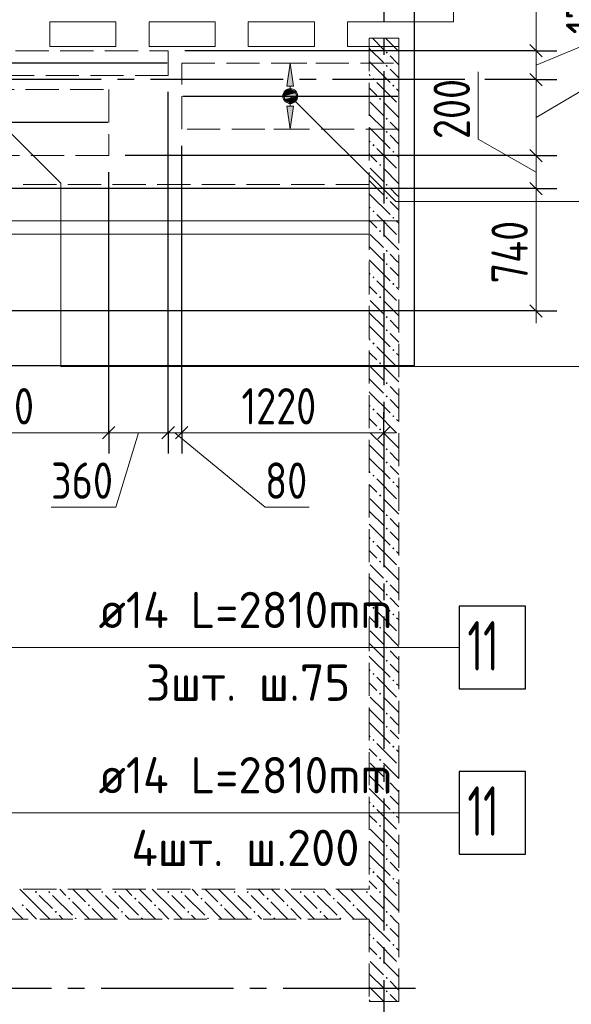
# Model space of a CAD drawing. Header units: millimetres. Extents: x 0 to 43617, y 0 to 29700.
# Tile 14 of 16: x 32869 to 36202, y 17854 to 23812. Entities that reach past the tile are written whole.
import ezdxf

# ---------------------------------------------------------------- set-up
doc = ezdxf.new("R2010")
doc.units = ezdxf.units.MM
doc.linetypes.add('______2', pattern=[270, 200, -70])
doc.linetypes.add('______5', pattern=[1100, 800, -100, 100, -100])
for name, color, linetype, lineweight in [('Standard', 7, 'Continuous', 25), ('ДОП Верх по Х', 7, 'Continuous', 25), ('ЖБ Балка Вышележаща', 7, 'Continuous', 35), ('ЖБ Балка Нижележащая', 7, 'Continuous', 35), ('ЖБ Перекрытие верхний уровень', 7, 'Continuous', 35), ('ЖБ Стена верхний уровень', 7, 'Continuous', 35), ('Оси', 40, '______5', 18), ('Позиционная метка номер позиции', 7, 'Continuous', 13), ('Примечания', 7, 'Continuous', 25)]:
    doc.layers.add(name, color=color, linetype=linetype, lineweight=lineweight)
doc.styles.add('GOST 2.304-81', font='txt')
doc.styles.add('ISOCPEUR', font='txt')

msp = doc.modelspace()

# ---------------------------------------------------------------- hatches: boundary and pattern name
at = {"layer": 'ДОП Верх по Х', "linetype": 'Continuous', "lineweight": 13, "transparency": 33554687}
for points in [[(34524, 23410), (34504, 23550), (34484, 23410)], [(34466.5, 23350), (34541.5, 23350), (34536.2, 23368.7)], [(34466.5, 23350), (34536.2, 23368.7), (34471.8, 23368.7)], [(34471.8, 23368.7), (34536.2, 23368.7), (34522.7, 23382.2)], [(34471.8, 23368.7), (34522.7, 23382.2), (34485.2, 23382.2)], [(34485.2, 23382.2), (34522.7, 23382.2), (34504, 23387.5)], [(34471.8, 23331.2), (34541.5, 23350), (34466.5, 23350)], [(34471.8, 23331.2), (34536.2, 23331.2), (34541.5, 23350)], [(34485.2, 23317.7), (34536.2, 23331.2), (34471.8, 23331.2)], [(34485.2, 23317.7), (34522.7, 23317.7), (34536.2, 23331.2)], [(34522.7, 23317.7), (34485.2, 23317.7), (34504, 23312.5)]]:
    msp.add_hatch(color=7, dxfattribs=at).paths.add_polyline_path(points)
msp.add_hatch(color=7, dxfattribs=at).paths.add_polyline_path([(34524, 23290), (34504, 23150), (34484, 23290)], flags=16)
at = {"layer": 'ЖБ Стена верхний уровень', "linetype": 'Continuous', "lineweight": 18, "transparency": 33554687}
for points in [[(35080.5, 23613.1), (35087, 23619.6), (35093.5, 23613.1), (35087, 23606.6)], [(35080.5, 23533.1), (35087, 23539.6), (35093.5, 23533.1), (35087, 23526.6)], [(35000.4, 23453.1), (35006.9, 23459.6), (35013.5, 23453.1), (35006.9, 23446.6)], [(35120.4, 23413.1), (35127, 23419.6), (35133.5, 23413.1), (35127, 23406.6)], [(35040.4, 23333.1), (35047, 23339.6), (35053.5, 23333.1), (35047, 23326.6)], [(35080.5, 23213.1), (35087, 23219.6), (35093.5, 23213.1), (35087, 23206.6)], [(35080.5, 23133.1), (35087, 23139.6), (35093.5, 23133.1), (35087, 23126.6)], [(35000.4, 23053.1), (35006.9, 23059.6), (35013.5, 23053.1), (35006.9, 23046.6)], [(35120.4, 23013.1), (35127, 23019.6), (35133.5, 23013.1), (35127, 23006.6)], [(35040.4, 22933.1), (35047, 22939.6), (35053.5, 22933.1), (35047, 22926.6)], [(35080.5, 22813.1), (35087, 22819.6), (35093.5, 22813.1), (35087, 22806.6)], [(35080.5, 22733.1), (35087, 22739.6), (35093.5, 22733.1), (35087, 22726.6)], [(35000.4, 22653.1), (35006.9, 22659.6), (35013.5, 22653.1), (35006.9, 22646.6)], [(35120.4, 22613.1), (35127, 22619.6), (35133.5, 22613.1), (35127, 22606.6)], [(35040.4, 22533.1), (35047, 22539.6), (35053.5, 22533.1), (35047, 22526.6)], [(35080.5, 22413.1), (35087, 22419.6), (35093.5, 22413.1), (35087, 22406.6)], [(35080.5, 22333.1), (35087, 22339.6), (35093.5, 22333.1), (35087, 22326.6)], [(35000.4, 22253.1), (35006.9, 22259.6), (35013.5, 22253.1), (35006.9, 22246.6)], [(35120.4, 22213.1), (35127, 22219.6), (35133.5, 22213.1), (35127, 22206.6)], [(35040.4, 22133.1), (35047, 22139.6), (35053.5, 22133.1), (35047, 22126.6)], [(35080.5, 22013.1), (35087, 22019.6), (35093.5, 22013.1), (35087, 22006.6)], [(35080.5, 21933.1), (35087, 21939.6), (35093.5, 21933.1), (35087, 21926.6)], [(35000.4, 21853.1), (35006.9, 21859.6), (35013.5, 21853.1), (35006.9, 21846.6)], [(35120.4, 21813.1), (35127, 21819.6), (35133.5, 21813.1), (35127, 21806.6)], [(35040.4, 21733.1), (35047, 21739.6), (35053.5, 21733.1), (35047, 21726.6)], [(35080.5, 21613.1), (35087, 21619.6), (35093.5, 21613.1), (35087, 21606.6)], [(35080.5, 21533.1), (35087, 21539.6), (35093.5, 21533.1), (35087, 21526.6)], [(35000.4, 21453.1), (35006.9, 21459.6), (35013.5, 21453.1), (35006.9, 21446.6)], [(35120.4, 21413.1), (35127, 21419.6), (35133.5, 21413.1), (35127, 21406.6)], [(35040.4, 21333.1), (35047, 21339.6), (35053.5, 21333.1), (35047, 21326.6)], [(35080.5, 21213.1), (35087, 21219.6), (35093.5, 21213.1), (35087, 21206.6)], [(35080.5, 21133.1), (35087, 21139.6), (35093.5, 21133.1), (35087, 21126.6)], [(35000.4, 21053.1), (35006.9, 21059.6), (35013.5, 21053.1), (35006.9, 21046.6)], [(35120.4, 21013.1), (35127, 21019.6), (35133.5, 21013.1), (35127, 21006.6)], [(35040.4, 20933.1), (35047, 20939.6), (35053.5, 20933.1), (35047, 20926.6)], [(35080.5, 20813.1), (35087, 20819.6), (35093.5, 20813.1), (35087, 20806.6)], [(35080.5, 20733.1), (35087, 20739.6), (35093.5, 20733.1), (35087, 20726.6)], [(35000.4, 20653.1), (35006.9, 20659.6), (35013.5, 20653.1), (35006.9, 20646.6)], [(35120.4, 20613.1), (35127, 20619.6), (35133.5, 20613.1), (35127, 20606.6)], [(35040.4, 20533.1), (35047, 20539.6), (35053.5, 20533.1), (35047, 20526.6)], [(35080.5, 20413.1), (35087, 20419.6), (35093.5, 20413.1), (35087, 20406.6)], [(35080.5, 20333.1), (35087, 20339.6), (35093.5, 20333.1), (35087, 20326.6)], [(35000.4, 20253.1), (35006.9, 20259.6), (35013.5, 20253.1), (35006.9, 20246.6)], [(35120.4, 20213.1), (35127, 20219.6), (35133.5, 20213.1), (35127, 20206.6)], [(35040.4, 20133.1), (35047, 20139.6), (35053.5, 20133.1), (35047, 20126.6)], [(35080.5, 20013.1), (35087, 20019.6), (35093.5, 20013.1), (35087, 20006.6)], [(35080.5, 19933.1), (35087, 19939.6), (35093.5, 19933.1), (35087, 19926.6)], [(35000.4, 19853.1), (35006.9, 19859.6), (35013.5, 19853.1), (35006.9, 19846.6)], [(35120.4, 19813.1), (35127, 19819.6), (35133.5, 19813.1), (35127, 19806.6)], [(35040.4, 19733.1), (35047, 19739.6), (35053.5, 19733.1), (35047, 19726.6)], [(35080.5, 19613.1), (35087, 19619.6), (35093.5, 19613.1), (35087, 19606.6)], [(35080.5, 19533.1), (35087, 19539.6), (35093.5, 19533.1), (35087, 19526.6)], [(35000.4, 19453.1), (35006.9, 19459.6), (35013.5, 19453.1), (35006.9, 19446.6)], [(35120.4, 19413.1), (35127, 19419.6), (35133.5, 19413.1), (35127, 19406.6)], [(35040.4, 19333.1), (35047, 19339.6), (35053.5, 19333.1), (35047, 19326.6)], [(35080.5, 19213.1), (35087, 19219.6), (35093.5, 19213.1), (35087, 19206.6)], [(35080.5, 19133.1), (35087, 19139.6), (35093.5, 19133.1), (35087, 19126.6)], [(35000.4, 19053.1), (35006.9, 19059.6), (35013.5, 19053.1), (35006.9, 19046.6)], [(35120.4, 19013.1), (35127, 19019.6), (35133.5, 19013.1), (35127, 19006.6)], [(35040.4, 18933.1), (35047, 18939.6), (35053.5, 18933.1), (35047, 18926.6)], [(35080.5, 18813.1), (35087, 18819.6), (35093.5, 18813.1), (35087, 18806.6)], [(35080.5, 18733.1), (35087, 18739.6), (35093.5, 18733.1), (35087, 18726.6)], [(35000.4, 18653.1), (35006.9, 18659.6), (35013.5, 18653.1), (35006.9, 18646.6)], [(35120.4, 18613.1), (35127, 18619.6), (35133.5, 18613.1), (35127, 18606.6)], [(32960.4, 18533.1), (32967, 18539.6), (32973.5, 18533.1), (32967, 18526.6)], [(33040.4, 18533.1), (33047, 18539.6), (33053.5, 18533.1), (33047, 18526.6)], [(33360.4, 18533.1), (33367, 18539.6), (33373.5, 18533.1), (33367, 18526.6)], [(33440.4, 18533.1), (33447, 18539.6), (33453.5, 18533.1), (33447, 18526.6)], [(33760.4, 18533.1), (33767, 18539.6), (33773.5, 18533.1), (33767, 18526.6)], [(33840.4, 18533.1), (33847, 18539.6), (33853.5, 18533.1), (33847, 18526.6)], [(34160.4, 18533.1), (34167, 18539.6), (34173.5, 18533.1), (34167, 18526.6)], [(34240.4, 18533.1), (34247, 18539.6), (34253.5, 18533.1), (34247, 18526.6)], [(34560.5, 18533.1), (34567, 18539.6), (34573.5, 18533.1), (34567, 18526.6)], [(34640.4, 18533.1), (34647, 18539.6), (34653.5, 18533.1), (34647, 18526.6)], [(34960.5, 18533.1), (34967, 18539.6), (34973.5, 18533.1), (34967, 18526.6)], [(35040.4, 18533.1), (35047, 18539.6), (35053.5, 18533.1), (35047, 18526.6)], [(33160.4, 18493.1), (33167, 18499.6), (33173.5, 18493.1), (33167, 18486.6)], [(33560.4, 18493.1), (33567, 18499.6), (33573.5, 18493.1), (33567, 18486.6)], [(33960.4, 18493.1), (33967, 18499.6), (33973.5, 18493.1), (33967, 18486.6)], [(34360.4, 18493.1), (34367, 18499.6), (34373.5, 18493.1), (34367, 18486.6)], [(34760.5, 18493.1), (34767, 18499.6), (34773.5, 18493.1), (34767, 18486.6)], [(32880.5, 18453.1), (32887, 18459.6), (32893.5, 18453.1), (32887, 18446.6)], [(33080.5, 18413.1), (33087, 18419.6), (33093.5, 18413.1), (33087, 18406.6)], [(33280.5, 18453.1), (33287, 18459.6), (33293.5, 18453.1), (33287, 18446.6)], [(33480.5, 18413.1), (33487, 18419.6), (33493.5, 18413.1), (33487, 18406.6)], [(33680.5, 18453.1), (33687, 18459.6), (33693.5, 18453.1), (33687, 18446.6)], [(33880.5, 18413.1), (33887, 18419.6), (33893.5, 18413.1), (33887, 18406.6)], [(34080.5, 18453.1), (34087, 18459.6), (34093.5, 18453.1), (34087, 18446.6)], [(34280.5, 18413.1), (34287, 18419.6), (34293.5, 18413.1), (34287, 18406.6)], [(34480.5, 18453.1), (34487, 18459.6), (34493.5, 18453.1), (34487, 18446.6)], [(34680.5, 18413.1), (34687, 18419.6), (34693.5, 18413.1), (34687, 18406.6)], [(34880.5, 18453.1), (34887, 18459.6), (34893.5, 18453.1), (34887, 18446.6)], [(35080.5, 18413.1), (35087, 18419.6), (35093.5, 18413.1), (35087, 18406.6)], [(33200.5, 18373.1), (33206.9, 18379.6), (33213.5, 18373.1), (33210.3, 18370), (33203.6, 18370)], [(33600.5, 18373.1), (33606.9, 18379.6), (33613.5, 18373.1), (33610.3, 18370), (33603.6, 18370)], [(34000.5, 18373.1), (34006.9, 18379.6), (34013.5, 18373.1), (34010.3, 18370), (34003.6, 18370)], [(34400.5, 18373.1), (34406.9, 18379.6), (34413.5, 18373.1), (34410.3, 18370), (34403.6, 18370)], [(34800.5, 18373.1), (34806.9, 18379.6), (34813.5, 18373.1), (34810.3, 18370), (34803.6, 18370)], [(35080.5, 18333.1), (35087, 18339.6), (35093.5, 18333.1), (35087, 18326.6)], [(35000.4, 18253.1), (35006.9, 18259.6), (35013.5, 18253.1), (35006.9, 18246.6)], [(35120.4, 18213.1), (35127, 18219.6), (35133.5, 18213.1), (35127, 18206.6)], [(35040.4, 18133.1), (35047, 18139.6), (35053.5, 18133.1), (35047, 18126.6)], [(35080.5, 18013.1), (35087, 18019.6), (35093.5, 18013.1), (35087, 18006.6)], [(35080.5, 17933.1), (35087, 17939.6), (35093.5, 17933.1), (35087, 17926.6)]]:
    msp.add_hatch(color=7, dxfattribs=at).paths.add_polyline_path(points, flags=16)
at = {"layer": 'Позиционная метка номер позиции', "linetype": 'Continuous', "lineweight": 13, "transparency": 33554687}
for points in [[(34460.7, 23361.5), (34492.5, 23393.3), (34472.2, 23381.8)], [(34492.5, 23393.3), (34460.7, 23361.5), (34460.7, 23338.5)], [(34492.5, 23393.3), (34460.7, 23338.5), (34515.4, 23393.3)], [(34515.4, 23393.3), (34460.7, 23338.5), (34472.2, 23318.2)], [(34515.4, 23393.3), (34472.2, 23318.2), (34535.8, 23381.8)], [(34535.8, 23381.8), (34472.2, 23318.2), (34492.5, 23306.7)], [(34535.8, 23381.8), (34492.5, 23306.7), (34547.3, 23361.5)], [(34547.3, 23361.5), (34492.5, 23306.7), (34515.4, 23306.7)], [(34547.3, 23361.5), (34515.4, 23306.7), (34547.3, 23338.5)], [(34547.3, 23338.5), (34515.4, 23306.7), (34535.8, 23318.2)]]:
    msp.add_hatch(color=7, dxfattribs=at).paths.add_polyline_path(points)

# ---------------------------------------------------------------- linework, layer by layer
at = {"layer": 'Standard', "color": 7, "linetype": 'Continuous', "lineweight": 13, "transparency": 33554687}
for p, q in [((35990, 23625), (35990, 24650)), ((35990, 23220), (36840, 23725)), ((35990, 23537.5), (36440, 23725)), ((35990, 23450), (35990, 23625)), ((35640, 23090), (35640, 23496.6)), ((35990, 22990), (35990, 23450)), ((35990, 22890), (35640, 23090)), ((35990, 22790), (35990, 22990)), ((35990, 22050), (35990, 21975)), ((33406.3, 21313), (32094.3, 21313)), ((33586.2, 21313), (33448.9, 20863)), ((33807, 21313), (34351.4, 20863)), ((35070, 21313), (35145, 21313)), ((33448.9, 20863), (33057.9, 20863)), ((34351.4, 20863), (34617.3, 20863))]:
    msp.add_line(p, q, dxfattribs=at)
at = {"layer": 'Standard', "color": 7, "linetype": 'Continuous', "lineweight": 25, "transparency": 33554687}
for p, q in [((36027.5, 23587.5), (35952.5, 23662.5)), ((36027.5, 23412.5), (35952.5, 23487.5)), ((36027.5, 22952.5), (35952.5, 23027.5)), ((36027.5, 22752.5), (35952.5, 22827.5)), ((36027.5, 22012.5), (35952.5, 22087.5)), ((33443.8, 21350.5), (33368.8, 21275.5)), ((33803.5, 21350.5), (33728.5, 21275.5)), ((33885.5, 21350.5), (33810.5, 21275.5)), ((35107.5, 21350.5), (35032.5, 21275.5))]:
    msp.add_line(p, q, dxfattribs=at)
at = {"layer": 'Standard', "color": 251, "linetype": 'Continuous', "lineweight": -3, "true_color": 0x656565, "transparency": 33554687}
for p, q in [((35990, 23625), (35865, 23625)), ((35990, 23625), (36115, 23625)), ((35990, 23450), (35865, 23450)), ((35990, 23450), (36115, 23450)), ((35990, 22990), (35865, 22990)), ((35990, 22990), (36115, 22990)), ((35990, 22790), (35865, 22790)), ((35990, 22790), (36115, 22790)), ((35990, 22050), (31986, 22050)), ((35990, 22050), (35865, 22050)), ((35990, 22050), (36115, 22050)), ((33406.3, 21313), (33406.3, 21438)), ((33766, 21313), (33766, 21438)), ((33848, 21313), (33848, 21438)), ((35070, 21313), (35070, 21438)), ((33406.3, 21313), (33406.3, 21188)), ((33766, 21313), (33766, 21188)), ((33848, 21313), (33848, 21188)), ((35070, 21313), (35070, 21188)), ((35070, 21313), (35070, 21313))]:
    msp.add_line(p, q, dxfattribs=at)
at = {"layer": 'Standard', "color": 254, "linetype": 'Continuous', "lineweight": 25, "true_color": 0xc4c4ff, "transparency": 33554687}
msp.add_lwpolyline([(5701, 21719), (35254, 21719), (35254, 25231), (5701, 25231), (5701, 21719)], dxfattribs=at)
at = {"layer": 'Standard', "color": 251, "linetype": 'Continuous', "lineweight": -3, "true_color": 0x656565, "transparency": 33554687}
for points in [[(35990, 23625), (35973, 23625), (35973, 23625), (35806, 23625), (35806, 23625), (35724.9, 23625), (35724.9, 23625), (33866, 23625)], [(35990, 23450), (35973, 23450), (35973, 23450), (35826.3, 23450), (35826.3, 23450), (35755, 23450), (35755, 23450), (35679.1, 23450)], [(33766, 21313), (33766, 21330), (33766, 21330), (33766, 21330), (33766, 21330), (33766, 21330), (33766, 21330), (33766, 21330), (33766, 21330), (33766, 21330), (33766, 21330), (33766, 23375)], [(33848, 21313), (33848, 21330), (33848, 21330), (33848, 21330), (33848, 21330), (33848, 21330), (33848, 21330), (33848, 21330), (33848, 21330), (33848, 21330), (33848, 21330), (33848, 23050)], [(35990, 22990), (35973, 22990), (35973, 22990), (35879.6, 22990), (35879.6, 22990), (35834.2, 22990), (35834.2, 22990), (35649.8, 22990), (35649.8, 22990), (33506.3, 22990)], [(33406.3, 21313), (33406.3, 21330), (33406.3, 21330), (33406.3, 21330), (33406.3, 21330), (33406.3, 21330), (33406.3, 21330), (33406.3, 21330), (33406.3, 21330), (33406.3, 21330), (33406.3, 21330), (33406.3, 22890)], [(35990, 22790), (35973, 22790), (35973, 22790), (35902.7, 22790), (35902.7, 22790), (35868.6, 22790), (35868.6, 22790), (35730, 22790), (35730, 22790), (31044.3, 22790)]]:
    msp.add_lwpolyline(points, dxfattribs=at)
at = {"layer": 'Standard', "color": 7, "linetype": 'Continuous', "lineweight": 13, "transparency": 33554687}
for points in [[(35990, 22050), (35990, 22155.6), (35990, 22155.6), (35990, 22175.9), (35990, 22175.9), (35990, 22237.4), (35990, 22237.4), (35990, 22790)], [(33766, 21313), (33629.6, 21313), (33629.6, 21313), (33499.8, 21313), (33499.8, 21313), (33456.2, 21313), (33456.2, 21313), (33406.3, 21313)], [(33848, 21313), (33776.9, 21313), (33776.9, 21313), (33766, 21313)], [(35070, 21313), (34111.1, 21313), (34111.1, 21313), (33999, 21313), (33999, 21313), (33919, 21313), (33919, 21313), (33848, 21313)]]:
    msp.add_lwpolyline(points, dxfattribs=at)
at = {"layer": 'ДОП Верх по Х', "color": 7, "linetype": 'Continuous', "lineweight": 25, "transparency": 33554687}
for p, q in [((33759, 23550), (30961, 23550)), ((33854, 23350), (35154, 23350)), ((33400.3, 23190), (32100.3, 23190))]:
    msp.add_line(p, q, dxfattribs=at)
at = {"layer": 'ДОП Верх по Х', "color": 251, "linetype": 'Continuous', "lineweight": 13, "true_color": 0x494949, "transparency": 33554687}
for p, q in [((34504, 23550), (34404, 23550)), ((34504, 23550), (34484, 23410)), ((34524, 23410), (34504, 23550)), ((34504, 23550), (34604, 23550)), ((34504, 23550), (34504, 23550)), ((34484, 23410), (34524, 23410)), ((34504, 23380), (34504, 23410)), ((34466.5, 23350), (34466.5, 23350)), ((34504, 23290), (34504, 23320)), ((34541.5, 23350), (34541.5, 23350)), ((34504, 23150), (34484, 23290)), ((34484, 23290), (34524, 23290)), ((34524, 23290), (34504, 23150)), ((34504, 23150), (34404, 23150)), ((34504, 23150), (34604, 23150)), ((34504, 23150), (34504, 23150))]:
    msp.add_line(p, q, dxfattribs=at)
at = {"layer": 'ДОП Верх по Х', "color": 7, "linetype": 'Continuous', "lineweight": 13, "transparency": 33554687}
for p, q in [((33325, 20013), (35389, 20013)), ((33325, 19013), (35389, 19013))]:
    msp.add_line(p, q, dxfattribs=at)
at = {"layer": 'ДОП Верх по Х', "color": 7, "linetype": 'Continuous', "lineweight": 25, "transparency": 33554687}
for points in [[(35525, 19763), (35925, 19763), (35925, 20263), (35525, 20263), (35525, 19763)], [(35525, 18763), (35925, 18763), (35925, 19263), (35525, 19263), (35525, 18763)]]:
    msp.add_lwpolyline(points, dxfattribs=at)
at = {"layer": 'ДОП Верх по Х', "color": 251, "linetype": 'Continuous', "lineweight": 13, "true_color": 0x494949, "transparency": 33554687}
msp.add_circle((34504, 23350), 37.5, dxfattribs=at)
at = {"layer": 'ЖБ Балка Вышележаща', "color": 7, "linetype": 'Continuous', "lineweight": 18, "transparency": 33554687}
for p, q in [((34980, 22515), (34980, 22595)), ((32450, 22515), (34980, 22515))]:
    msp.add_line(p, q, dxfattribs=at)
at = {"layer": 'ЖБ Балка Нижележащая', "color": 251, "linetype": '______2', "lineweight": 18, "true_color": 0x656565, "transparency": 33554687}
for p, q in [((34980, 22815), (32450, 22815)), ((34980, 22595), (34980, 22815))]:
    msp.add_line(p, q, dxfattribs=at)
at = {"layer": 'ЖБ Перекрытие верхний уровень', "color": 7, "linetype": 'Continuous', "lineweight": 18, "transparency": 33554687}
for p, q in [((35490, 23800), (35490, 25400)), ((33050, 23650), (33050, 23800)), ((33050, 23800), (33450, 23800)), ((33450, 23800), (33450, 23650)), ((33650, 23650), (33650, 23800)), ((33650, 23800), (34050, 23800)), ((34050, 23800), (34050, 23650)), ((34250, 23650), (34250, 23800)), ((34250, 23800), (34650, 23800)), ((34650, 23800), (34650, 23650)), ((34850, 23650), (34850, 23800)), ((34850, 23800), (35490, 23800)), ((33450, 23650), (33050, 23650)), ((34050, 23650), (33650, 23650)), ((34650, 23650), (34250, 23650)), ((35160, 23650), (34850, 23650)), ((35160, 22595), (35160, 23650)), ((32450, 22595), (35160, 22595))]:
    msp.add_line(p, q, dxfattribs=at)
at = {"layer": 'ЖБ Стена верхний уровень', "color": 251, "linetype": '______2', "lineweight": 13, "true_color": 0x656565, "transparency": 33554687}
for p, q in [((34980, 23700), (34980, 18550)), ((35160, 23700), (34980, 23700)), ((35160, 17870), (35160, 23700)), ((34980, 18550), (32450, 18550)), ((32450, 18370), (34980, 18370)), ((34980, 18370), (34980, 17870)), ((34980, 17870), (35160, 17870))]:
    msp.add_line(p, q, dxfattribs=at)
at = {"layer": 'ЖБ Стена верхний уровень', "color": 9, "linetype": 'Continuous', "lineweight": 18, "true_color": 0xc7c7c7, "transparency": 33554687}
for p, q in [((35000.1, 23700), (35067, 23633.1)), ((35080.1, 23700), (35160, 23620.1)), ((34987, 23633.1), (34980, 23640.1)), ((34987, 23633.1), (35067, 23553.1)), ((34980, 23560.1), (34987, 23553.1)), ((34987, 23553.1), (35106.9, 23433.1)), ((35147, 23553.1), (35106.9, 23593.1)), ((35160, 23540.1), (35147, 23553.1)), ((34980, 23480.1), (34987, 23473.1)), ((35106.9, 23513.1), (35160, 23460.1)), ((35027, 23433.1), (35147, 23313.1)), ((34987, 23393.1), (34980, 23400.1)), ((35027, 23353.1), (34987, 23393.1)), ((35147, 23393.1), (35160, 23380.1)), ((34987, 23313.1), (35067, 23233.1)), ((35067, 23313.1), (35160, 23220.1)), ((34987, 23233.1), (34980, 23240.1)), ((34987, 23233.1), (35067, 23153.1)), ((35147, 23153.1), (35106.9, 23193.1)), ((34980, 23160.1), (34987, 23153.1)), ((34987, 23153.1), (35106.9, 23033.1)), ((35160, 23140.1), (35147, 23153.1)), ((34980, 23080.1), (34987, 23073.1)), ((35106.9, 23113.1), (35160, 23060.1)), ((35027, 23033.1), (35147, 22913.1)), ((34987, 22993.1), (34980, 23000.1)), ((35027, 22953.1), (34987, 22993.1)), ((35147, 22993.1), (35160, 22980.1)), ((34987, 22913.1), (35067, 22833.1)), ((35067, 22913.1), (35160, 22820.1)), ((34987, 22833.1), (34980, 22840.1)), ((34987, 22833.1), (35067, 22753.1)), ((35147, 22753.1), (35106.9, 22793.1)), ((34980, 22760.1), (34987, 22753.1)), ((34987, 22753.1), (35106.9, 22633.1)), ((35106.9, 22713.1), (35160, 22660.1)), ((35160, 22740.1), (35147, 22753.1)), ((34980, 22680.1), (34987, 22673.1)), ((34987, 22593.1), (34980, 22600.1)), ((35027, 22553.1), (34987, 22593.1)), ((35027, 22633.1), (35147, 22513.1)), ((35147, 22593.1), (35160, 22580.1)), ((34987, 22513.1), (35067, 22433.1)), ((35067, 22513.1), (35160, 22420.1)), ((34987, 22433.1), (34980, 22440.1)), ((34987, 22433.1), (35067, 22353.1)), ((34980, 22360.1), (34987, 22353.1)), ((34987, 22353.1), (35106.9, 22233.1)), ((35147, 22353.1), (35106.9, 22393.1)), ((35160, 22340.1), (35147, 22353.1)), ((35106.9, 22313.1), (35160, 22260.1)), ((34980, 22280.1), (34987, 22273.1)), ((35027, 22233.1), (35147, 22113.1)), ((34987, 22193.1), (34980, 22200.1)), ((35027, 22153.1), (34987, 22193.1)), ((35147, 22193.1), (35160, 22180.1)), ((34987, 22113.1), (35067, 22033.1)), ((35067, 22113.1), (35160, 22020.1)), ((34987, 22033.1), (34980, 22040.1)), ((34987, 22033.1), (35067, 21953.1)), ((35147, 21953.1), (35106.9, 21993.1)), ((34980, 21960.1), (34987, 21953.1)), ((34987, 21953.1), (35106.9, 21833.1)), ((35160, 21940.1), (35147, 21953.1)), ((34980, 21880.1), (34987, 21873.1)), ((35106.9, 21913.1), (35160, 21860.1)), ((35027, 21833.1), (35147, 21713.1)), ((34987, 21793.1), (34980, 21800.1)), ((35027, 21753.1), (34987, 21793.1)), ((35147, 21793.1), (35160, 21780.1)), ((34987, 21713.1), (35067, 21633.1)), ((35067, 21713.1), (35160, 21620.1)), ((34987, 21633.1), (34980, 21640.1)), ((34987, 21633.1), (35067, 21553.1)), ((35147, 21553.1), (35106.9, 21593.1)), ((34980, 21560.1), (34987, 21553.1)), ((34987, 21553.1), (35106.9, 21433.1)), ((35106.9, 21513.1), (35160, 21460.1)), ((35160, 21540.1), (35147, 21553.1)), ((34980, 21480.1), (34987, 21473.1)), ((34987, 21393.1), (34980, 21400.1)), ((35027, 21353.1), (34987, 21393.1)), ((35027, 21433.1), (35147, 21313.1)), ((35147, 21393.1), (35160, 21380.1)), ((34987, 21313.1), (35067, 21233.1)), ((35067, 21313.1), (35160, 21220.1)), ((34987, 21233.1), (34980, 21240.1)), ((34987, 21233.1), (35067, 21153.1)), ((34980, 21160.1), (34987, 21153.1)), ((35147, 21153.1), (35106.9, 21193.1)), ((34987, 21153.1), (35106.9, 21033.1)), ((35106.9, 21113.1), (35160, 21060.1)), ((35160, 21140.1), (35147, 21153.1)), ((34980, 21080.1), (34987, 21073.1)), ((34987, 20993.1), (34980, 21000.1)), ((35027, 20953.1), (34987, 20993.1)), ((35027, 21033.1), (35147, 20913.1)), ((35147, 20993.1), (35160, 20980.1)), ((34987, 20913.1), (35067, 20833.1)), ((35067, 20913.1), (35160, 20820.1)), ((34987, 20833.1), (34980, 20840.1)), ((34987, 20833.1), (35067, 20753.1)), ((34980, 20760.1), (34987, 20753.1)), ((34987, 20753.1), (35106.9, 20633.1)), ((35147, 20753.1), (35106.9, 20793.1)), ((35160, 20740.1), (35147, 20753.1)), ((34980, 20680.1), (34987, 20673.1)), ((35106.9, 20713.1), (35160, 20660.1)), ((35027, 20633.1), (35147, 20513.1)), ((34987, 20593.1), (34980, 20600.1)), ((35027, 20553.1), (34987, 20593.1)), ((35147, 20593.1), (35160, 20580.1)), ((34987, 20513.1), (35067, 20433.1)), ((35067, 20513.1), (35160, 20420.1)), ((34987, 20433.1), (34980, 20440.1)), ((34987, 20433.1), (35067, 20353.1)), ((35147, 20353.1), (35106.9, 20393.1)), ((34980, 20360.1), (34987, 20353.1)), ((34987, 20353.1), (35106.9, 20233.1)), ((35160, 20340.1), (35147, 20353.1)), ((34980, 20280.1), (34987, 20273.1)), ((35106.9, 20313.1), (35160, 20260.1)), ((35027, 20233.1), (35147, 20113.1)), ((34987, 20193.1), (34980, 20200.1)), ((35027, 20153.1), (34987, 20193.1)), ((35147, 20193.1), (35160, 20180.1)), ((34987, 20113.1), (35067, 20033.1)), ((35067, 20113.1), (35160, 20020.1)), ((34987, 20033.1), (34980, 20040.1)), ((34987, 20033.1), (35067, 19953.1)), ((35147, 19953.1), (35106.9, 19993.1)), ((34980, 19960.1), (34987, 19953.1)), ((34987, 19953.1), (35106.9, 19833.1)), ((35106.9, 19913.1), (35160, 19860.1)), ((35160, 19940.1), (35147, 19953.1)), ((34980, 19880.1), (34987, 19873.1)), ((34987, 19793.1), (34980, 19800.1)), ((35027, 19753.1), (34987, 19793.1)), ((35027, 19833.1), (35147, 19713.1)), ((35147, 19793.1), (35160, 19780.1)), ((34987, 19713.1), (35067, 19633.1)), ((35067, 19713.1), (35160, 19620.1)), ((34987, 19633.1), (34980, 19640.1)), ((34987, 19633.1), (35067, 19553.1)), ((34980, 19560.1), (34987, 19553.1)), ((34987, 19553.1), (35106.9, 19433.1)), ((35147, 19553.1), (35106.9, 19593.1)), ((35160, 19540.1), (35147, 19553.1)), ((35106.9, 19513.1), (35160, 19460.1)), ((34980, 19480.1), (34987, 19473.1)), ((35027, 19433.1), (35147, 19313.1)), ((34987, 19393.1), (34980, 19400.1)), ((35027, 19353.1), (34987, 19393.1)), ((35147, 19393.1), (35160, 19380.1)), ((34987, 19313.1), (35067, 19233.1)), ((35067, 19313.1), (35160, 19220.1)), ((34987, 19233.1), (34980, 19240.1)), ((34987, 19233.1), (35067, 19153.1)), ((35147, 19153.1), (35106.9, 19193.1)), ((34980, 19160.1), (34987, 19153.1)), ((34987, 19153.1), (35106.9, 19033.1)), ((35160, 19140.1), (35147, 19153.1)), ((34980, 19080.1), (34987, 19073.1)), ((35106.9, 19113.1), (35160, 19060.1)), ((35027, 19033.1), (35147, 18913.1)), ((34987, 18993.1), (34980, 19000.1)), ((35027, 18953.1), (34987, 18993.1)), ((35147, 18993.1), (35160, 18980.1)), ((34987, 18913.1), (35067, 18833.1)), ((35067, 18913.1), (35160, 18820.1)), ((34987, 18833.1), (34980, 18840.1)), ((34987, 18833.1), (35067, 18753.1)), ((35147, 18753.1), (35106.9, 18793.1)), ((34980, 18760.1), (34987, 18753.1)), ((34987, 18753.1), (35106.9, 18633.1)), ((35106.9, 18713.1), (35160, 18660.1)), ((35160, 18740.1), (35147, 18753.1)), ((34980, 18680.1), (34987, 18673.1)), ((34987, 18593.1), (34980, 18600.1)), ((35027, 18553.1), (34987, 18593.1)), ((35027, 18633.1), (35147, 18513.1)), ((35147, 18593.1), (35160, 18580.1)), ((32987, 18433.1), (32870.1, 18550)), ((33110.1, 18550), (33147, 18513.1)), ((33190.1, 18550), (33267, 18473.1)), ((33387, 18433.1), (33270.1, 18550)), ((33510.1, 18550), (33547, 18513.1)), ((33590.1, 18550), (33667, 18473.1)), ((33787, 18433.1), (33670.1, 18550)), ((33910.1, 18550), (33947, 18513.1)), ((33990.1, 18550), (34067, 18473.1)), ((34187, 18433.1), (34070.1, 18550)), ((34310.1, 18550), (34347, 18513.1)), ((34390.1, 18550), (34467, 18473.1)), ((34587, 18433.1), (34470.1, 18550)), ((34710.1, 18550), (34747, 18513.1)), ((34790.1, 18550), (34867, 18473.1)), ((34980, 18440.1), (34870.1, 18550)), ((32890.1, 18370), (32787, 18473.1)), ((32987, 18513.1), (33067, 18433.1)), ((33067, 18513.1), (33187, 18393.1)), ((33290.1, 18370), (33187, 18473.1)), ((33387, 18513.1), (33467, 18433.1)), ((33467, 18513.1), (33587, 18393.1)), ((33690.1, 18370), (33587, 18473.1)), ((33787, 18513.1), (33867, 18433.1)), ((33867, 18513.1), (33987, 18393.1)), ((34090.1, 18370), (33987, 18473.1)), ((34187, 18513.1), (34267, 18433.1)), ((34267, 18513.1), (34387, 18393.1)), ((34490.1, 18370), (34387, 18473.1)), ((34587, 18513.1), (34667, 18433.1)), ((34667, 18513.1), (34787, 18393.1)), ((34890.1, 18370), (34787, 18473.1)), ((34987, 18513.1), (35067, 18433.1)), ((35067, 18513.1), (35160, 18420.1)), ((32906.9, 18433.1), (32970.1, 18370)), ((32987, 18433.1), (33050.1, 18370)), ((33306.9, 18433.1), (33370.1, 18370)), ((33387, 18433.1), (33450.1, 18370)), ((33706.9, 18433.1), (33770.1, 18370)), ((33787, 18433.1), (33850.1, 18370)), ((34106.9, 18433.1), (34170.1, 18370)), ((34187, 18433.1), (34250.1, 18370)), ((34506.9, 18433.1), (34570.1, 18370)), ((34587, 18433.1), (34650.1, 18370)), ((34906.9, 18433.1), (34970.1, 18370)), ((34987, 18433.1), (34980, 18440.1)), ((34987, 18433.1), (35067, 18353.1)), ((33130.1, 18370), (33106.9, 18393.1)), ((33530.1, 18370), (33506.9, 18393.1)), ((33930.1, 18370), (33906.9, 18393.1)), ((34330.1, 18370), (34306.9, 18393.1)), ((34730.1, 18370), (34706.9, 18393.1)), ((34980, 18360.1), (34987, 18353.1)), ((34987, 18353.1), (35106.9, 18233.1)), ((35147, 18353.1), (35106.9, 18393.1)), ((35160, 18340.1), (35147, 18353.1)), ((35106.9, 18313.1), (35160, 18260.1)), ((34980, 18280.1), (34987, 18273.1)), ((34987, 18193.1), (34980, 18200.1)), ((35027, 18153.1), (34987, 18193.1)), ((35027, 18233.1), (35147, 18113.1)), ((35147, 18193.1), (35160, 18180.1)), ((34987, 18113.1), (35067, 18033.1)), ((35067, 18113.1), (35160, 18020.1)), ((34987, 18033.1), (34980, 18040.1)), ((34987, 18033.1), (35067, 17953.1)), ((34980, 17960.1), (34987, 17953.1)), ((34987, 17953.1), (35070.1, 17870)), ((35147, 17953.1), (35106.9, 17993.1)), ((35160, 17940.1), (35147, 17953.1)), ((34980, 17880.1), (34987, 17873.1)), ((35106.9, 17913.1), (35150.1, 17870))]:
    msp.add_line(p, q, dxfattribs=at)
at = {"layer": 'Оси', "color": 8, "linetype": '______5', "lineweight": -3, "transparency": 33554687}
for p, q in [((35070, 25700), (35070, 15450)), ((35560, 23450), (3600, 23450)), ((35560, 23450), (3600, 23450)), ((35260, 17950), (3600, 17950))]:
    msp.add_line(p, q, dxfattribs=at)
at = {"layer": 'Позиционная метка номер позиции', "color": 7, "linetype": 'Continuous', "lineweight": 13, "transparency": 33554687}
for p, q in [((34472.2, 23381.8), (34472.2, 23381.8)), ((34535.8, 23381.8), (34535.8, 23381.8)), ((34472.2, 23318.2), (34472.2, 23318.2)), ((34535.8, 23318.2), (34535.8, 23318.2))]:
    msp.add_line(p, q, dxfattribs=at)
for points in [[(31761, 23550), (32636.4, 22674.7), (32636.4, 20013), (35525, 20013)], [(34504, 23350), (35141, 22713), (38490, 22713)], [(32750.3, 23190), (33118, 22822.3), (33118, 21713), (38490, 21713)], [(31350, 22450), (31806.7, 21993.3), (31806.7, 19013), (35525, 19013)]]:
    msp.add_lwpolyline(points, dxfattribs=at)
msp.add_circle((34504, 23350), 45, dxfattribs=at)
at = {"layer": 'Примечания', "color": 7, "linetype": '______2', "lineweight": 18, "transparency": 33554687}
for p, q in [((30954, 23625), (33766, 23625)), ((33766, 23625), (33766, 23475)), ((33848, 23150), (33848, 23550)), ((33848, 23550), (35160, 23550)), ((35160, 23550), (35160, 23150)), ((33766, 23475), (30954, 23475)), ((32094.3, 23390), (33406.3, 23390)), ((33406.3, 23390), (33406.3, 22990)), ((35160, 23150), (33848, 23150)), ((33406.3, 22990), (32094.3, 22990))]:
    msp.add_line(p, q, dxfattribs=at)

# ---------------------------------------------------------------- texts
at = {"layer": 'Standard', "color": 7, "linetype": 'Continuous', "lineweight": 25, "transparency": 33554687, "char_height": 220, "attachment_point": 7, "rotation": 90, "style": 'GOST 2.304-81'}
for s, insert, width in [('175', (36390, 23725), 469.509), ('200', (35590, 23090), 531.96), ('740', (35940, 22216.7), 531.96)]:
    msp.add_mtext(s, dxfattribs=dict(at, insert=insert, width=width))
at = {"layer": 'Standard', "color": 7, "linetype": 'Continuous', "lineweight": 25, "transparency": 33554687, "char_height": 220, "attachment_point": 7, "style": 'GOST 2.304-81'}
for s, insert, width in [('1310', (32531.4, 21363), 563.271), ('1220', (34208.8, 21363), 625.735), ('360', (33057.9, 20913), 516.396), ('80', (34351.4, 20913), 391.311)]:
    msp.add_mtext(s, dxfattribs=dict(at, insert=insert, width=width))
at = {"layer": 'ДОП Верх по Х', "color": 7, "linetype": 'Continuous', "lineweight": 13, "transparency": 33554687, "attachment_point": 7, "style": 'ISOCPEUR'}
for s, insert, char_height, width in [('\\W0.94;ø14 L=2810mm ', (33345, 20130.3), 220, 2126.488), ('\\W0.63;11', (35575, 19873), 300, 393.75), ('\\W0.97;3шт. ш.75 ', (33631, 19690.3), 220, 1558.157), ('\\W0.94;ø14 L=2810mm ', (33345, 19130.3), 220, 2126.488), ('\\W0.63;11', (35575, 18873), 300, 393.75), ('\\W0.97;4шт. ш.200 ', (33543, 18690.3), 220, 1734.412)]:
    msp.add_mtext(s, dxfattribs=dict(at, insert=insert, char_height=char_height, width=width))

doc.saveas('drawing.dxf')
